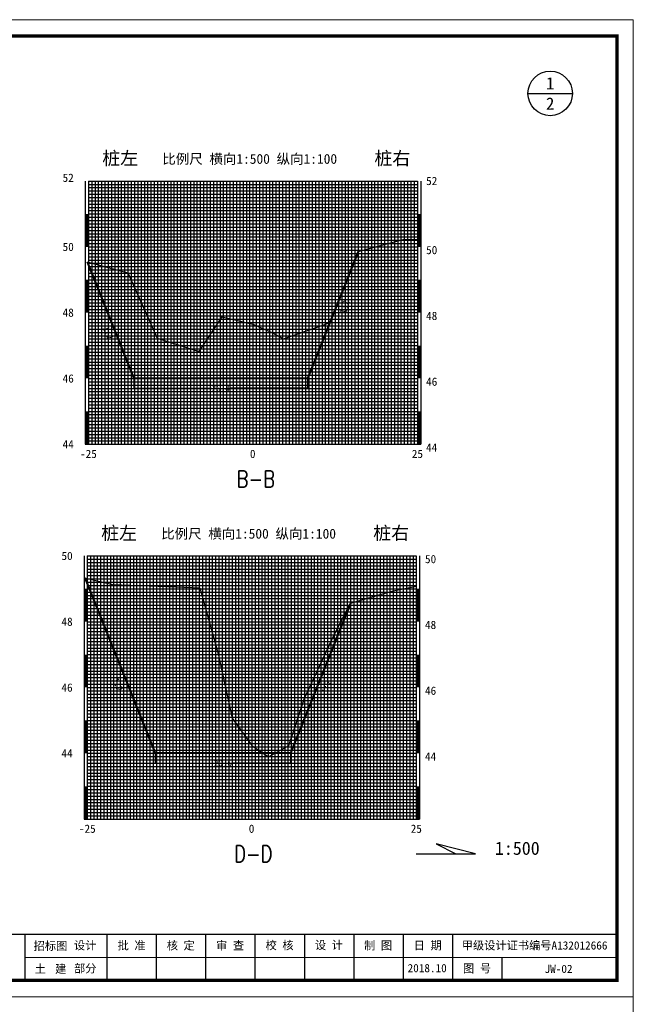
# Model space of a CAD drawing. Extents: x 555481 to 559434, y 3811529 to 3812446.
# Tile 10 of 37: x 555715 to 555901, y 3812146 to 3812446. Entities that reach past the tile are written whole.
import ezdxf
from ezdxf.enums import TextEntityAlignment as Align

# ---------------------------------------------------------------- set-up
doc = ezdxf.new("R2010")
doc.units = 0
doc.header["$LTSCALE"] = 0.5
doc.header["$PDSIZE"] = 0.2
doc.layers.get('0').update_dxf_attribs({"linetype": 'CONTINUOUS'})
doc.layers.get('Defpoints').update_dxf_attribs({"linetype": 'CONTINUOUS'})
for name, color, linetype in [('BGC', 7, 'CONTINUOUS'), ('DFG', 3, 'CONTINUOUS'), ('DMX', 1, 'CONTINUOUS'), ('XFG', 8, 'CONTINUOUS'), ('图副注记', 255, 'CONTINUOUS'), ('标注', 7, 'CONTINUOUS')]:
    doc.layers.add(name, color=color, linetype=linetype)
doc.layers.add('设计断面', color=4, linetype='CONTINUOUS', lineweight=40)
doc.styles.add('HT', font='simhei.ttf')
doc.styles.add('HZ', font='rs.shx', dxfattribs={"width": 0.8, "bigfont": 'hztxt.shx'})
doc.styles.add('LYJFS', font='times.ttf', dxfattribs={"width": 0.7})
doc.styles.get("Standard").update_dxf_attribs({"font": 'rs.shx', "bigfont": 'hztxt.shx'})
doc.styles.add('宋体', font='txt')
doc.dimstyles.get("Standard").update_dxf_attribs({"dimtxt": 0.18, "dimasz": 0.18, "dimexe": 0.18, "dimexo": 0.0625, "dimgap": 0.09, "dimtad": 0, "dimtih": 1, "dimtoh": 1, "dimdec": 4, "dimzin": 0, "dimdsep": 46, "dimtxsty": 'Standard', "dimcen": 0.09, "dimadec": 0, "dimazin": 0, "dimtfac": 1, "dimtdec": 4, "dimtofl": 0, "dimtmove": 0, "dimatfit": 3, "dimfxl": 0, "dimtolj": 1, "dimtzin": 0, "dimarcsym": 0})

# ---------------------------------------------------------------- blocks, each defined once
blk = doc.blocks.new('_ArchTick')
at = {"color": 0, "linetype": 'ByBlock', "const_width": 0.15}
blk.add_lwpolyline([(-0.5, -0.5), (0.5, 0.5)], dxfattribs=at)
blk = doc.blocks.new('*D16')
at = {"layer": 'Defpoints', "color": 0, "linetype": 'Continuous', "transparency": 16777216}
for p in [(555755.76, 3812222.56), (555796.96, 3812222.56), (555796.96, 3812219.56)]:
    blk.add_point(p, dxfattribs=at)
at = {"layer": '标注', "color": 0, "linetype": 'Continuous', "lineweight": -2, "transparency": 16777216}
for p, q in [((555755.76, 3812222.49), (555755.76, 3812219.38)), ((555796.96, 3812222.49), (555796.96, 3812219.38)), ((555755.76, 3812219.56), (555773.55, 3812219.56)), ((555796.96, 3812219.56), (555779.16, 3812219.56))]:
    blk.add_line(p, q, dxfattribs=at)
at = {"layer": '标注', "color": 0, "linetype": 'Continuous', "lineweight": -2, "transparency": 16777216, "xscale": 0.5, "yscale": 0.5, "zscale": 0.5, "rotation": 180}
blk.add_blockref('_ArchTick', (555755.76, 3812219.56), dxfattribs=at)
at = {"layer": '标注', "color": 0, "linetype": 'Continuous', "lineweight": -2, "transparency": 16777216, "xscale": 0.5, "yscale": 0.5, "zscale": 0.5}
blk.add_blockref('_ArchTick', (555796.96, 3812219.56), dxfattribs=at)
at = {"layer": '标注', "color": 0, "linetype": 'Continuous', "transparency": 16777216, "insert": (555776.36, 3812219.56), "char_height": 2, "attachment_point": 5, "style": '宋体'}
blk.add_mtext('\\A1;20.6', dxfattribs=at)
blk = doc.blocks.new('*D18')
at = {"layer": 'Defpoints', "color": 0, "linetype": 'Continuous', "transparency": 16777216}
for p in [(555749.33, 3812336.48), (555802.06, 3812336.48), (555802.06, 3812333.48)]:
    blk.add_point(p, dxfattribs=at)
at = {"layer": '标注', "color": 0, "linetype": 'Continuous', "lineweight": -2, "transparency": 16777216}
for p, q in [((555749.33, 3812336.41), (555749.33, 3812333.3)), ((555802.06, 3812336.41), (555802.06, 3812333.3)), ((555749.33, 3812333.48), (555772.87, 3812333.48)), ((555802.06, 3812333.48), (555778.52, 3812333.48))]:
    blk.add_line(p, q, dxfattribs=at)
at = {"layer": '标注', "color": 0, "linetype": 'Continuous', "lineweight": -2, "transparency": 16777216, "xscale": 0.5, "yscale": 0.5, "zscale": 0.5, "rotation": 180}
blk.add_blockref('_ArchTick', (555749.33, 3812333.48), dxfattribs=at)
at = {"layer": '标注', "color": 0, "linetype": 'Continuous', "lineweight": -2, "transparency": 16777216, "xscale": 0.5, "yscale": 0.5, "zscale": 0.5}
blk.add_blockref('_ArchTick', (555802.06, 3812333.48), dxfattribs=at)
at = {"layer": '标注', "color": 0, "linetype": 'Continuous', "transparency": 16777216, "insert": (555775.7, 3812333.48), "char_height": 2, "attachment_point": 5, "style": '宋体'}
blk.add_mtext('\\A1;26.4', dxfattribs=at)
blk = doc.blocks.new('tk')
h = blk.add_hatch(color=152)
h.dxf.hatch_style = 1
h.paths.add_polyline_path([(290.9, 120, 1), (387.7, 120, 1)])
h.paths.add_polyline_path([(386, 120, -1), (292.5, 120, -1)], flags=16)
edge = h.paths.add_edge_path(flags=0)
edge.add_arc((383.5, 131.4), 20.7, 138.9742, 204.1181)
edge.add_arc((398.9, 138.2), 37.5, 204.1181, 225.6559)
edge.add_arc((379.3, 141.8), 31.1, 249.8534, 257.6123, ccw=False)
edge.add_arc((409.9, 225.3), 120, 243.3505, 249.8534, ccw=False)
edge.add_ellipse((339.3, 122.9), major_axis=(-17.7, 0), ratio=0.877698, start_angle=161.6253, end_angle=172.6539)
edge.add_arc((369.5, -17.2), 138.7, 95.2104, 98.8427)
edge.add_arc((358.8, 51.3), 69.4, 98.8427, 111.7966)
edge.add_arc((339.8, 98.7), 18.3, 111.7966, 130.9174)
edge.add_arc((338.4, -4.2), 117.2, 84.5285, 95.1775, ccw=False)
edge.add_arc((344.3, 57.1), 55.7, 70.37, 84.5285, ccw=False)
edge.add_arc((358.1, 95.8), 14.6, 43.3177, 70.37, ccw=False)
edge.add_arc((366.7, 103.9), 2.75, -48.4859, 43.3177, ccw=False)
edge.add_arc((357.6, 114.2), 16.5, 287.6119, 311.5141, ccw=False)
edge.add_arc((348.8, 142), 45.7, 279.6944, 287.6119, ccw=False)
edge.add_arc((308.2, 379.7), 286.9, 274.6178, 279.6944, ccw=False)
edge.add_line((331.3, 93.8), (337.4, 95.7))
edge.add_arc((525.6, -881.2), 994.9, 100.9063, 102.3983)
edge.add_line((312, 90.5), (320, 93.7))
edge.add_arc((947.2, -2284.9), 2459.9, 104.7704, 105.1579)
edge.add_arc((362.2, -20.8), 124.7, 98.7952, 117.8497, ccw=False)
edge.add_arc((375.9, -109.2), 214.1, 95.9129, 98.7952, ccw=False)
edge.add_arc((334.8, 56.5), 51, 68.0711, 88.4627)
edge.add_arc((328.2, -188.6), 296.2, 88.4627, 92.1363)
edge.add_arc((316.5, 124.4), 17.1, 263.0506, 272.1363, ccw=False)
edge.add_arc((314.7, 109.4), 1.95, 139.2901, 263.0506, ccw=False)
edge.add_arc((322.5, 102.6), 12.3, 116.8491, 139.2901, ccw=False)
edge.add_arc((351.3, 45.9), 75.9, 98.5227, 116.8491, ccw=False)
edge.add_arc((355.2, 19.6), 102.5, 88.9999, 98.5227, ccw=False)
edge.add_ellipse((339.3, 122.9), major_axis=(-17.7, 0), ratio=0.877698, start_angle=176.913, end_angle=378.3747)
edge.add_arc((268.6, 225.3), 120, 290.1466, 296.6495, ccw=False)
edge.add_arc((299.2, 141.8), 31.1, 282.3877, 290.1466, ccw=False)
edge.add_arc((279.7, 138.2), 37.5, 314.3441, 335.8819)
edge.add_arc((295.1, 131.4), 20.7, 335.8819, 401.0258)
edge.add_line((310.7, 144.9), (327.6, 144.9))
edge.add_line((327.6, 144.9), (327.6, 150.8))
edge.add_line((327.6, 150.8), (350.9, 150.8))
edge.add_line((350.9, 150.8), (350.9, 144.9))
edge.add_line((350.9, 144.9), (367.9, 144.9))
h = blk.add_hatch(color=152)
h.dxf.hatch_style = 1
edge = h.paths.add_edge_path()
edge.add_arc((358.1, 95.8), 14.6, 43.3177, 70.37)
edge.add_arc((344.3, 57.1), 55.7, 70.37, 84.5285)
edge.add_arc((338.4, -4.2), 117.2, 84.5285, 95.1775)
edge.add_arc((339.8, 98.7), 18.3, 111.7966, 130.9174, ccw=False)
edge.add_arc((358.8, 51.3), 69.4, 98.8427, 111.7966, ccw=False)
edge.add_arc((369.5, -17.2), 138.7, 95.2104, 98.8427, ccw=False)
edge.add_ellipse((339.3, 122.9), major_axis=(-17.7, 0), ratio=0.877698, start_angle=172.6539, end_angle=176.913)
edge.add_arc((355.2, 19.6), 102.5, 88.9999, 98.5227)
edge.add_arc((351.3, 45.9), 75.9, 98.5227, 116.8491)
edge.add_arc((322.5, 102.6), 12.3, 116.8491, 139.2901)
edge.add_arc((314.7, 109.4), 1.95, 139.2901, 263.0506)
edge.add_arc((316.5, 124.4), 17.1, 263.0506, 272.1363)
edge.add_arc((328.2, -188.6), 296.2, 88.4627, 92.1363, ccw=False)
edge.add_arc((334.8, 56.5), 51, 68.0711, 88.4627, ccw=False)
edge.add_arc((375.9, -109.2), 214.1, 95.9129, 98.7952)
edge.add_arc((362.2, -20.8), 124.7, 98.7952, 117.8497)
edge.add_arc((947.2, -2284.9), 2459.9, 104.7704, 105.1579, ccw=False)
edge.add_line((320, 93.7), (312, 90.5))
edge.add_arc((525.6, -881.2), 994.9, 100.9063, 102.3983, ccw=False)
edge.add_line((337.4, 95.7), (331.3, 93.8))
edge.add_arc((308.2, 379.7), 286.9, 274.6178, 279.6944)
edge.add_arc((348.8, 142), 45.7, 279.6944, 287.6119)
edge.add_arc((357.6, 114.2), 16.5, 287.6119, 311.5141)
edge.add_arc((366.7, 103.9), 2.75, 311.5141, 403.3177)
edge = h.paths.add_edge_path()
edge.add_arc((383.5, 131.4), 20.7, 138.9742, 204.1181, ccw=False)
edge.add_line((367.9, 144.9), (350.9, 144.9))
edge.add_line((350.9, 144.9), (350.9, 150.8))
edge.add_line((350.9, 150.8), (327.6, 150.8))
edge.add_line((327.6, 150.8), (327.6, 144.9))
edge.add_line((327.6, 144.9), (310.7, 144.9))
edge.add_arc((295.1, 131.4), 20.7, -24.1181, 41.0258, ccw=False)
edge.add_arc((279.7, 138.2), 37.5, 314.3441, 335.8819, ccw=False)
edge.add_arc((299.2, 141.8), 31.1, 282.3877, 290.1466)
edge.add_arc((268.6, 225.3), 120, 290.1466, 296.6495)
edge.add_ellipse((339.3, 122.9), major_axis=(-17.7, 0), ratio=0.877698, start_angle=176.913, end_angle=378.3747, ccw=False)
edge.add_ellipse((339.3, 122.9), major_axis=(-17.7, 0), ratio=0.877698, start_angle=172.6539, end_angle=176.913, ccw=False)
edge.add_ellipse((339.3, 122.9), major_axis=(-17.7, 0), ratio=0.877698, start_angle=161.6253, end_angle=172.6539, ccw=False)
edge.add_arc((409.9, 225.3), 120, 243.3505, 249.8534)
edge.add_arc((379.3, 141.8), 31.1, 249.8534, 257.6123)
edge.add_arc((398.9, 138.2), 37.5, 204.1181, 225.6559, ccw=False)
at = {"lineweight": 0}
for p, q in [((0, 0), (0, 2970)), ((0, 2970), (4200, 2970)), ((4200, 2970), (4200, 0)), ((4150, 120), (2350, 120)), ((4200, 0), (0, 0))]:
    blk.add_line(p, q, dxfattribs=at)
for p, q in [((250, 2920), (70, 2920)), ((70, 2920), (70, 2020)), ((130, 2920), (130, 2020)), ((190, 2920), (190, 2020)), ((250, 2770), (70, 2770)), ((250, 2620), (70, 2620)), ((250, 2470), (70, 2470)), ((250, 2320), (70, 2320)), ((250, 2170), (70, 2170)), ((250, 2020), (70, 2020)), ((1200, 190), (1200, 50)), ((1650, 190), (1650, 50)), ((2350, 190), (2350, 50)), ((2600, 190), (2600, 50)), ((2750, 190), (2750, 50)), ((2900, 190), (2900, 50)), ((3050, 190), (3050, 50)), ((3200, 190), (3200, 50)), ((3350, 190), (3350, 50)), ((3500, 190), (3500, 50)), ((3650, 190), (3650, 50)), ((3800, 120), (3800, 50))]:
    blk.add_line(p, q)
at = {"lineweight": 0, "const_width": 10}
blk.add_lwpolyline([(250, 2920), (4150, 2920), (4150, 50), (250, 50)], close=True, dxfattribs=at)
at = {"lineweight": 0, "const_width": 4}
blk.add_lwpolyline([(4150, 190), (250, 190)], dxfattribs=at)
at = {"color": 152}
for points in [[(322.4, 118, -0.028382), (309.9, 112.6, -0.033867), (305.9, 111.4, 0.094254), (313.9, 122.9, 0.292155), (310.7, 144.9), (327.6, 144.9), (327.6, 150.8), (350.9, 150.8), (350.9, 144.9), (367.9, 144.9, 0.292155), (364.6, 122.9, 0.094254), (372.6, 111.4, -0.033867), (368.6, 112.6, -0.028382), (356.1, 118)], [(357, 122.1, 0.041575), (340, 121, 0.080135), (317, 113.6, 0.098231), (313.2, 110.7, 0.59944), (314.4, 107.5, 0.039664), (317.1, 107.3, -0.01603), (336.1, 107.4, -0.08921), (353.8, 103.8, 0.012577), (343.1, 102.4, 0.083333), (304, 89.4, -0.001691), (320, 93.7), (312, 90.5, -0.00651), (337.4, 95.7), (331.3, 93.8, 0.022155), (356.5, 97, 0.03456), (362.6, 98.5, 0.104673), (368.6, 101.8, 0.423464), (368.7, 105.8, 0.118589), (363, 109.5, 0.061857), (349.6, 112.5, 0.046498), (327.9, 112.6, -0.083624), (333, 115.7, -0.056582), (348.1, 119.9, -0.015851), (356.9, 120.9)]]:
    blk.add_lwpolyline(points, format="xyb", dxfattribs=at)
for radius in [48.4, 46.8]:
    blk.add_circle((339.3, 120), radius, dxfattribs=at)
blk.add_arc((358.8, 51.3), 69.4, 98.8427, 111.7966, dxfattribs=at)
for start_param, end_param in [(2.820893, 6.603885), (3.013378, 3.087714)]:
    blk.add_ellipse((339.3, 122.9), major_axis=(-17.7, 0), ratio=0.877698, start_param=start_param, end_param=end_param, dxfattribs=at)
at = {"style": '宋体'}
for s, height, width, p in [('江苏省水利勘测设计研究院有限公司', 37.5, 0.9, (781.3, 137.5)), ('Jiangsu Surveying and Design Institute of Water Resources Co., Ltd.', 20, 0.8, (779.6, 90.1))]:
    blk.add_text(s, height=height, dxfattribs=dict(at, width=width)).set_placement(p, align=Align.MIDDLE)
at = {"style": 'LYJFS'}
for s, p in [('招标图', (2428.3, 155)), ('土   建', (2428.3, 85))]:
    blk.add_text(s, height=25, dxfattribs=at).set_placement(p, align=Align.MIDDLE_CENTER)
at = {"char_height": 25, "rotation": 90, "style": '宋体'}
for s, insert, attachment_point in [('日 期', (100, 2395), 5), ('会签者', (100, 2245), 5), ('会签专业', (100, 2095), 5), ('江苏省水利勘测设计研究院有限公司\\P地址：扬州市吉安路209号吉安大厦1号楼  邮编：225127\\P电话：0514-87860116  传真：0514-87889101\\P声明：未经授权，不得翻印、传播或它用。', (58.8, 63), 1)]:
    blk.add_mtext(s, dxfattribs=dict(at, insert=insert, attachment_point=attachment_point))
at = {"char_height": 25, "attachment_point": 5, "style": '宋体'}
for s, insert in [('设计', (2534, 155)), ('批 准', (2675, 155)), ('核 定', (2824.4, 154.7)), ('审 查', (2974.3, 154.7)), ('校 核', (3124.7, 155.4)), ('设 计', (3274.7, 155.9)), ('制 图', (3424.2, 154.8)), ('日 期', (3575, 155)), ('甲级设计证书编号A132012666', (3900, 155)), ('部分', (2534, 85)), ('2018.10', (3573.4, 87.3)), ('图 号', (3725, 85))]:
    blk.add_mtext(s, dxfattribs=dict(at, insert=insert))
blk = doc.blocks.new('tk1')
at = {"color": 0}
blk.add_blockref('tk', (0, 0), dxfattribs=at)
at = {"style": '宋体'}
for s, p in [('贾汪区2018年度小型农田', (1425.7, 146)), ('水利重点县节余资金工程', (1425.4, 103.5))]:
    blk.add_text(s, height=25, dxfattribs=at).set_placement(p, align=Align.MIDDLE)

msp = doc.modelspace()

# ---------------------------------------------------------------- linework, layer by layer
at = {"lineweight": 0}
msp.add_lwpolyline([(555481.12599, 3812148.51676), (555901.12599, 3812148.51676), (555901.12599, 3811851.51676), (555481.12599, 3811851.51676)], close=True, dxfattribs=at)
at = {"layer": 'BGC', "linetype": 'Continuous'}
for p, q in [((555734.49864, 3812396.47648), (555734.49864, 3812316.47648)), ((555735.49864, 3812396.47648), (555735.49864, 3812316.47648)), ((555835.49864, 3812396.47648), (555835.49864, 3812316.47648)), ((555836.49864, 3812396.47648), (555836.49864, 3812316.47648)), ((555734.1583, 3812282.55625), (555734.1583, 3812202.55625)), ((555735.1583, 3812282.55625), (555735.1583, 3812202.55625)), ((555835.1583, 3812282.55625), (555835.1583, 3812202.55625)), ((555836.1583, 3812282.55625), (555836.1583, 3812202.55625))]:
    msp.add_line(p, q, dxfattribs=at)
at = {"layer": 'BGC', "linetype": 'Continuous', "const_width": 1}
for points in [[(555734.99864, 3812376.47648), (555734.99864, 3812386.47648)], [(555835.99864, 3812376.47648), (555835.99864, 3812386.47648)], [(555734.99864, 3812356.47648), (555734.99864, 3812366.47648)], [(555835.99864, 3812356.47648), (555835.99864, 3812366.47648)], [(555734.99864, 3812336.47648), (555734.99864, 3812346.47648)], [(555835.99864, 3812336.47648), (555835.99864, 3812346.47648)], [(555734.99864, 3812316.47648), (555734.99864, 3812326.47648)], [(555835.99864, 3812316.47648), (555835.99864, 3812326.47648)], [(555734.6583, 3812262.55625), (555734.6583, 3812272.55625)], [(555835.6583, 3812262.55625), (555835.6583, 3812272.55625)], [(555734.6583, 3812242.55625), (555734.6583, 3812252.55625)], [(555835.6583, 3812242.55625), (555835.6583, 3812252.55625)], [(555734.6583, 3812222.55625), (555734.6583, 3812232.55625)], [(555835.6583, 3812222.55625), (555835.6583, 3812232.55625)], [(555734.6583, 3812202.55625), (555734.6583, 3812212.55625)], [(555835.6583, 3812202.55625), (555835.6583, 3812212.55625)]]:
    msp.add_lwpolyline(points, dxfattribs=at)
at = {"layer": 'DFG', "linetype": 'Continuous'}
for p, q in [((555735.49864, 3812396.47648), (555835.49864, 3812396.47648)), ((555745.49864, 3812396.47648), (555745.49864, 3812316.47648)), ((555755.49864, 3812396.47648), (555755.49864, 3812316.47648)), ((555765.49864, 3812396.47648), (555765.49864, 3812316.47648)), ((555775.49864, 3812396.47648), (555775.49864, 3812316.47648)), ((555795.49864, 3812396.47648), (555795.49864, 3812316.47648)), ((555805.49864, 3812396.47648), (555805.49864, 3812316.47648)), ((555815.49864, 3812396.47648), (555815.49864, 3812316.47648)), ((555825.49864, 3812396.47648), (555825.49864, 3812316.47648)), ((555735.49864, 3812386.47648), (555835.49864, 3812386.47648)), ((555735.49864, 3812376.47648), (555835.49864, 3812376.47648)), ((555735.49864, 3812376.47648), (555835.49864, 3812376.47648)), ((555735.49864, 3812376.47648), (555835.49864, 3812376.47648)), ((555735.49864, 3812366.47648), (555835.49864, 3812366.47648)), ((555735.49864, 3812356.47648), (555835.49864, 3812356.47648)), ((555735.49864, 3812356.47648), (555835.49864, 3812356.47648)), ((555735.49864, 3812346.47648), (555835.49864, 3812346.47648)), ((555735.49864, 3812336.47648), (555835.49864, 3812336.47648)), ((555735.49864, 3812326.47648), (555835.49864, 3812326.47648)), ((555734.49864, 3812316.47648), (555836.49864, 3812316.47648)), ((555735.1583, 3812282.55625), (555835.1583, 3812282.55625)), ((555745.1583, 3812282.55625), (555745.1583, 3812202.55625)), ((555755.1583, 3812282.55625), (555755.1583, 3812202.55625)), ((555765.1583, 3812282.55625), (555765.1583, 3812202.55625)), ((555775.1583, 3812282.55625), (555775.1583, 3812202.55625)), ((555795.1583, 3812282.55625), (555795.1583, 3812202.55625)), ((555805.1583, 3812282.55625), (555805.1583, 3812202.55625)), ((555815.1583, 3812282.55625), (555815.1583, 3812202.55625)), ((555825.1583, 3812282.55625), (555825.1583, 3812202.55625)), ((555735.1583, 3812272.55625), (555835.1583, 3812272.55625)), ((555735.1583, 3812262.55625), (555835.1583, 3812262.55625)), ((555735.1583, 3812262.55625), (555835.1583, 3812262.55625)), ((555735.1583, 3812262.55625), (555835.1583, 3812262.55625)), ((555735.1583, 3812252.55625), (555835.1583, 3812252.55625)), ((555735.1583, 3812242.55625), (555835.1583, 3812242.55625)), ((555735.1583, 3812242.55625), (555835.1583, 3812242.55625)), ((555735.1583, 3812232.55625), (555835.1583, 3812232.55625)), ((555735.1583, 3812222.55625), (555835.1583, 3812222.55625)), ((555735.1583, 3812212.55625), (555835.1583, 3812212.55625)), ((555734.1583, 3812202.55625), (555836.1583, 3812202.55625))]:
    msp.add_line(p, q, dxfattribs=at)
at = {"layer": 'DFG', "color": 2, "linetype": 'Continuous'}
for p, q in [((555785.49864, 3812396.47648), (555785.49864, 3812316.47648)), ((555785.1583, 3812282.55625), (555785.1583, 3812202.55625))]:
    msp.add_line(p, q, dxfattribs=at)
at = {"layer": 'DMX', "linetype": 'Continuous', "flags": 128}
for points in [[(555735.14051, 3812371.94648), (555747.42412, 3812368.60648), (555756.35537, 3812348.76648), (555769.13323, 3812344.67648), (555776.16988, 3812355.24648), (555785.49864, 3812352.93648), (555791.27632, 3812350.47648), (555794.77636, 3812348.52648), (555809.12187, 3812353.48648), (555817.48528, 3812375.02648), (555831.12253, 3812378.71648), (555835.50877, 3812378.71648)], [(555734.41941, 3812275.89625), (555742.8231, 3812273.90625), (555762.28419, 3812273.14625), (555769.39963, 3812272.79625), (555774.98097, 3812252.78625), (555779.20258, 3812233.22625), (555785.1583, 3812224.89625), (555790.21471, 3812221.52625), (555796.41748, 3812224.89625), (555801.13328, 3812239.31625), (555810.34275, 3812258.76625), (555815.20978, 3812268.17625), (555828.17035, 3812271.94625), (555835.20698, 3812273.30625)]]:
    msp.add_lwpolyline(points, dxfattribs=at)
at = {"layer": 'XFG', "linetype": 'Continuous'}
for p, q in [((555735.49864, 3812395.47648), (555835.49864, 3812395.47648)), ((555735.49864, 3812394.47648), (555835.49864, 3812394.47648)), ((555736.49864, 3812396.47648), (555736.49864, 3812316.47648)), ((555737.49864, 3812396.47648), (555737.49864, 3812316.47648)), ((555738.49864, 3812396.47648), (555738.49864, 3812316.47648)), ((555739.49864, 3812396.47648), (555739.49864, 3812316.47648)), ((555740.49864, 3812396.47648), (555740.49864, 3812316.47648)), ((555741.49864, 3812396.47648), (555741.49864, 3812316.47648)), ((555742.49864, 3812396.47648), (555742.49864, 3812316.47648)), ((555743.49864, 3812396.47648), (555743.49864, 3812316.47648)), ((555744.49864, 3812396.47648), (555744.49864, 3812316.47648)), ((555746.49864, 3812396.47648), (555746.49864, 3812316.47648)), ((555747.49864, 3812396.47648), (555747.49864, 3812316.47648)), ((555748.49864, 3812396.47648), (555748.49864, 3812316.47648)), ((555749.49864, 3812396.47648), (555749.49864, 3812316.47648)), ((555750.49864, 3812396.47648), (555750.49864, 3812316.47648)), ((555751.49864, 3812396.47648), (555751.49864, 3812316.47648)), ((555752.49864, 3812396.47648), (555752.49864, 3812316.47648)), ((555753.49864, 3812396.47648), (555753.49864, 3812316.47648)), ((555754.49864, 3812396.47648), (555754.49864, 3812316.47648)), ((555756.49864, 3812396.47648), (555756.49864, 3812316.47648)), ((555757.49864, 3812396.47648), (555757.49864, 3812316.47648)), ((555758.49864, 3812396.47648), (555758.49864, 3812316.47648)), ((555759.49864, 3812396.47648), (555759.49864, 3812316.47648)), ((555760.49864, 3812396.47648), (555760.49864, 3812316.47648)), ((555761.49864, 3812396.47648), (555761.49864, 3812316.47648)), ((555762.49864, 3812396.47648), (555762.49864, 3812316.47648)), ((555763.49864, 3812396.47648), (555763.49864, 3812316.47648)), ((555764.49864, 3812396.47648), (555764.49864, 3812316.47648)), ((555766.49864, 3812396.47648), (555766.49864, 3812316.47648)), ((555767.49864, 3812396.47648), (555767.49864, 3812316.47648)), ((555768.49864, 3812396.47648), (555768.49864, 3812316.47648)), ((555769.49864, 3812396.47648), (555769.49864, 3812316.47648)), ((555770.49864, 3812396.47648), (555770.49864, 3812316.47648)), ((555771.49864, 3812396.47648), (555771.49864, 3812316.47648)), ((555772.49864, 3812396.47648), (555772.49864, 3812316.47648)), ((555773.49864, 3812396.47648), (555773.49864, 3812316.47648)), ((555774.49864, 3812396.47648), (555774.49864, 3812316.47648)), ((555776.49864, 3812396.47648), (555776.49864, 3812316.47648)), ((555777.49864, 3812396.47648), (555777.49864, 3812316.47648)), ((555778.49864, 3812396.47648), (555778.49864, 3812316.47648)), ((555779.49864, 3812396.47648), (555779.49864, 3812316.47648)), ((555780.49864, 3812396.47648), (555780.49864, 3812316.47648)), ((555781.49864, 3812396.47648), (555781.49864, 3812316.47648)), ((555782.49864, 3812396.47648), (555782.49864, 3812316.47648)), ((555783.49864, 3812396.47648), (555783.49864, 3812316.47648)), ((555784.49864, 3812396.47648), (555784.49864, 3812316.47648)), ((555786.49864, 3812396.47648), (555786.49864, 3812316.47648)), ((555787.49864, 3812396.47648), (555787.49864, 3812316.47648)), ((555788.49864, 3812396.47648), (555788.49864, 3812316.47648)), ((555789.49864, 3812396.47648), (555789.49864, 3812316.47648)), ((555790.49864, 3812396.47648), (555790.49864, 3812316.47648)), ((555791.49864, 3812396.47648), (555791.49864, 3812316.47648)), ((555792.49864, 3812396.47648), (555792.49864, 3812316.47648)), ((555793.49864, 3812396.47648), (555793.49864, 3812316.47648)), ((555794.49864, 3812396.47648), (555794.49864, 3812316.47648)), ((555796.49864, 3812396.47648), (555796.49864, 3812316.47648)), ((555797.49864, 3812396.47648), (555797.49864, 3812316.47648)), ((555798.49864, 3812396.47648), (555798.49864, 3812316.47648)), ((555799.49864, 3812396.47648), (555799.49864, 3812316.47648)), ((555800.49864, 3812396.47648), (555800.49864, 3812316.47648)), ((555801.49864, 3812396.47648), (555801.49864, 3812316.47648)), ((555802.49864, 3812396.47648), (555802.49864, 3812316.47648)), ((555803.49864, 3812396.47648), (555803.49864, 3812316.47648)), ((555804.49864, 3812396.47648), (555804.49864, 3812316.47648)), ((555806.49864, 3812396.47648), (555806.49864, 3812316.47648)), ((555807.49864, 3812396.47648), (555807.49864, 3812316.47648)), ((555808.49864, 3812396.47648), (555808.49864, 3812316.47648)), ((555809.49864, 3812396.47648), (555809.49864, 3812316.47648)), ((555810.49864, 3812396.47648), (555810.49864, 3812316.47648)), ((555811.49864, 3812396.47648), (555811.49864, 3812316.47648)), ((555812.49864, 3812396.47648), (555812.49864, 3812316.47648)), ((555813.49864, 3812396.47648), (555813.49864, 3812316.47648)), ((555814.49864, 3812396.47648), (555814.49864, 3812316.47648)), ((555816.49864, 3812396.47648), (555816.49864, 3812316.47648)), ((555817.49864, 3812396.47648), (555817.49864, 3812316.47648)), ((555818.49864, 3812396.47648), (555818.49864, 3812316.47648)), ((555819.49864, 3812396.47648), (555819.49864, 3812316.47648)), ((555820.49864, 3812396.47648), (555820.49864, 3812316.47648)), ((555821.49864, 3812396.47648), (555821.49864, 3812316.47648)), ((555822.49864, 3812396.47648), (555822.49864, 3812316.47648)), ((555823.49864, 3812396.47648), (555823.49864, 3812316.47648)), ((555824.49864, 3812396.47648), (555824.49864, 3812316.47648)), ((555826.49864, 3812396.47648), (555826.49864, 3812316.47648)), ((555827.49864, 3812396.47648), (555827.49864, 3812316.47648)), ((555828.49864, 3812396.47648), (555828.49864, 3812316.47648)), ((555829.49864, 3812396.47648), (555829.49864, 3812316.47648)), ((555830.49864, 3812396.47648), (555830.49864, 3812316.47648)), ((555831.49864, 3812396.47648), (555831.49864, 3812316.47648)), ((555832.49864, 3812396.47648), (555832.49864, 3812316.47648)), ((555833.49864, 3812396.47648), (555833.49864, 3812316.47648)), ((555834.49864, 3812396.47648), (555834.49864, 3812316.47648)), ((555735.49864, 3812393.47648), (555835.49864, 3812393.47648)), ((555735.49864, 3812392.47648), (555835.49864, 3812392.47648)), ((555735.49864, 3812391.47648), (555835.49864, 3812391.47648)), ((555735.49864, 3812390.47648), (555835.49864, 3812390.47648)), ((555735.49864, 3812389.47648), (555835.49864, 3812389.47648)), ((555735.49864, 3812388.47648), (555835.49864, 3812388.47648)), ((555735.49864, 3812387.47648), (555835.49864, 3812387.47648)), ((555735.49864, 3812385.47648), (555835.49864, 3812385.47648)), ((555735.49864, 3812385.47648), (555835.49864, 3812385.47648)), ((555735.49864, 3812384.47648), (555835.49864, 3812384.47648)), ((555735.49864, 3812383.47648), (555835.49864, 3812383.47648)), ((555735.49864, 3812382.47648), (555835.49864, 3812382.47648)), ((555735.49864, 3812381.47648), (555835.49864, 3812381.47648)), ((555735.49864, 3812380.47648), (555835.49864, 3812380.47648)), ((555735.49864, 3812379.47648), (555835.49864, 3812379.47648)), ((555735.49864, 3812378.47648), (555835.49864, 3812378.47648)), ((555735.49864, 3812377.47648), (555835.49864, 3812377.47648)), ((555735.49864, 3812375.47648), (555835.49864, 3812375.47648)), ((555735.49864, 3812374.47648), (555835.49864, 3812374.47648)), ((555735.49864, 3812373.47648), (555835.49864, 3812373.47648)), ((555735.49864, 3812372.47648), (555835.49864, 3812372.47648)), ((555735.49864, 3812371.47648), (555835.49864, 3812371.47648)), ((555735.49864, 3812370.47648), (555835.49864, 3812370.47648)), ((555735.49864, 3812369.47648), (555835.49864, 3812369.47648)), ((555735.49864, 3812368.47648), (555835.49864, 3812368.47648)), ((555735.49864, 3812367.47648), (555835.49864, 3812367.47648)), ((555735.49864, 3812365.47648), (555835.49864, 3812365.47648)), ((555735.49864, 3812365.47648), (555835.49864, 3812365.47648)), ((555735.49864, 3812364.47648), (555835.49864, 3812364.47648)), ((555735.49864, 3812363.47648), (555835.49864, 3812363.47648)), ((555735.49864, 3812362.47648), (555835.49864, 3812362.47648)), ((555735.49864, 3812361.47648), (555835.49864, 3812361.47648)), ((555735.49864, 3812360.47648), (555835.49864, 3812360.47648)), ((555735.49864, 3812359.47648), (555835.49864, 3812359.47648)), ((555735.49864, 3812358.47648), (555835.49864, 3812358.47648)), ((555735.49864, 3812357.47648), (555835.49864, 3812357.47648)), ((555735.49864, 3812355.47648), (555835.49864, 3812355.47648)), ((555735.49864, 3812354.47648), (555835.49864, 3812354.47648)), ((555735.49864, 3812353.47648), (555835.49864, 3812353.47648)), ((555735.49864, 3812352.47648), (555835.49864, 3812352.47648)), ((555735.49864, 3812351.47648), (555835.49864, 3812351.47648)), ((555735.49864, 3812350.47648), (555835.49864, 3812350.47648)), ((555735.49864, 3812349.47648), (555835.49864, 3812349.47648)), ((555735.49864, 3812348.47648), (555835.49864, 3812348.47648)), ((555735.49864, 3812347.47648), (555835.49864, 3812347.47648)), ((555735.49864, 3812345.47648), (555835.49864, 3812345.47648)), ((555735.49864, 3812345.47648), (555835.49864, 3812345.47648)), ((555735.49864, 3812344.47648), (555835.49864, 3812344.47648)), ((555735.49864, 3812343.47648), (555835.49864, 3812343.47648)), ((555735.49864, 3812342.47648), (555835.49864, 3812342.47648)), ((555735.49864, 3812341.47648), (555835.49864, 3812341.47648)), ((555735.49864, 3812340.47648), (555835.49864, 3812340.47648)), ((555735.49864, 3812339.47648), (555835.49864, 3812339.47648)), ((555735.49864, 3812338.47648), (555835.49864, 3812338.47648)), ((555735.49864, 3812337.47648), (555835.49864, 3812337.47648)), ((555735.49864, 3812335.47648), (555835.49864, 3812335.47648)), ((555735.49864, 3812334.47648), (555835.49864, 3812334.47648)), ((555735.49864, 3812333.47648), (555835.49864, 3812333.47648)), ((555735.49864, 3812332.47648), (555835.49864, 3812332.47648)), ((555735.49864, 3812331.47648), (555835.49864, 3812331.47648)), ((555735.49864, 3812330.47648), (555835.49864, 3812330.47648)), ((555735.49864, 3812329.47648), (555835.49864, 3812329.47648)), ((555735.49864, 3812328.47648), (555835.49864, 3812328.47648)), ((555735.49864, 3812327.47648), (555835.49864, 3812327.47648)), ((555735.49864, 3812325.47648), (555835.49864, 3812325.47648)), ((555735.49864, 3812324.47648), (555835.49864, 3812324.47648)), ((555735.49864, 3812323.47648), (555835.49864, 3812323.47648)), ((555735.49864, 3812322.47648), (555835.49864, 3812322.47648)), ((555735.49864, 3812321.47648), (555835.49864, 3812321.47648)), ((555735.49864, 3812320.47648), (555835.49864, 3812320.47648)), ((555735.49864, 3812319.47648), (555835.49864, 3812319.47648)), ((555735.49864, 3812318.47648), (555835.49864, 3812318.47648)), ((555735.49864, 3812317.47648), (555835.49864, 3812317.47648)), ((555735.1583, 3812281.55625), (555835.1583, 3812281.55625)), ((555735.1583, 3812280.55625), (555835.1583, 3812280.55625)), ((555736.1583, 3812282.55625), (555736.1583, 3812202.55625)), ((555737.1583, 3812282.55625), (555737.1583, 3812202.55625)), ((555738.1583, 3812282.55625), (555738.1583, 3812202.55625)), ((555739.1583, 3812282.55625), (555739.1583, 3812202.55625)), ((555740.1583, 3812282.55625), (555740.1583, 3812202.55625)), ((555741.1583, 3812282.55625), (555741.1583, 3812202.55625)), ((555742.1583, 3812282.55625), (555742.1583, 3812202.55625)), ((555743.1583, 3812282.55625), (555743.1583, 3812202.55625)), ((555744.1583, 3812282.55625), (555744.1583, 3812202.55625)), ((555746.1583, 3812282.55625), (555746.1583, 3812202.55625)), ((555747.1583, 3812282.55625), (555747.1583, 3812202.55625)), ((555748.1583, 3812282.55625), (555748.1583, 3812202.55625)), ((555749.1583, 3812282.55625), (555749.1583, 3812202.55625)), ((555750.1583, 3812282.55625), (555750.1583, 3812202.55625)), ((555751.1583, 3812282.55625), (555751.1583, 3812202.55625)), ((555752.1583, 3812282.55625), (555752.1583, 3812202.55625)), ((555753.1583, 3812282.55625), (555753.1583, 3812202.55625)), ((555754.1583, 3812282.55625), (555754.1583, 3812202.55625)), ((555756.1583, 3812282.55625), (555756.1583, 3812202.55625)), ((555757.1583, 3812282.55625), (555757.1583, 3812202.55625)), ((555758.1583, 3812282.55625), (555758.1583, 3812202.55625)), ((555759.1583, 3812282.55625), (555759.1583, 3812202.55625)), ((555760.1583, 3812282.55625), (555760.1583, 3812202.55625)), ((555761.1583, 3812282.55625), (555761.1583, 3812202.55625)), ((555762.1583, 3812282.55625), (555762.1583, 3812202.55625)), ((555763.1583, 3812282.55625), (555763.1583, 3812202.55625)), ((555764.1583, 3812282.55625), (555764.1583, 3812202.55625)), ((555766.1583, 3812282.55625), (555766.1583, 3812202.55625)), ((555767.1583, 3812282.55625), (555767.1583, 3812202.55625)), ((555768.1583, 3812282.55625), (555768.1583, 3812202.55625)), ((555769.1583, 3812282.55625), (555769.1583, 3812202.55625)), ((555770.1583, 3812282.55625), (555770.1583, 3812202.55625)), ((555771.1583, 3812282.55625), (555771.1583, 3812202.55625)), ((555772.1583, 3812282.55625), (555772.1583, 3812202.55625)), ((555773.1583, 3812282.55625), (555773.1583, 3812202.55625)), ((555774.1583, 3812282.55625), (555774.1583, 3812202.55625)), ((555776.1583, 3812282.55625), (555776.1583, 3812202.55625)), ((555777.1583, 3812282.55625), (555777.1583, 3812202.55625)), ((555778.1583, 3812282.55625), (555778.1583, 3812202.55625)), ((555779.1583, 3812282.55625), (555779.1583, 3812202.55625)), ((555780.1583, 3812282.55625), (555780.1583, 3812202.55625)), ((555781.1583, 3812282.55625), (555781.1583, 3812202.55625)), ((555782.1583, 3812282.55625), (555782.1583, 3812202.55625)), ((555783.1583, 3812282.55625), (555783.1583, 3812202.55625)), ((555784.1583, 3812282.55625), (555784.1583, 3812202.55625)), ((555786.1583, 3812282.55625), (555786.1583, 3812202.55625)), ((555787.1583, 3812282.55625), (555787.1583, 3812202.55625)), ((555788.1583, 3812282.55625), (555788.1583, 3812202.55625)), ((555789.1583, 3812282.55625), (555789.1583, 3812202.55625)), ((555790.1583, 3812282.55625), (555790.1583, 3812202.55625)), ((555791.1583, 3812282.55625), (555791.1583, 3812202.55625)), ((555792.1583, 3812282.55625), (555792.1583, 3812202.55625)), ((555793.1583, 3812282.55625), (555793.1583, 3812202.55625)), ((555794.1583, 3812282.55625), (555794.1583, 3812202.55625)), ((555796.1583, 3812282.55625), (555796.1583, 3812202.55625)), ((555797.1583, 3812282.55625), (555797.1583, 3812202.55625)), ((555798.1583, 3812282.55625), (555798.1583, 3812202.55625)), ((555799.1583, 3812282.55625), (555799.1583, 3812202.55625)), ((555800.1583, 3812282.55625), (555800.1583, 3812202.55625)), ((555801.1583, 3812282.55625), (555801.1583, 3812202.55625)), ((555802.1583, 3812282.55625), (555802.1583, 3812202.55625)), ((555803.1583, 3812282.55625), (555803.1583, 3812202.55625)), ((555804.1583, 3812282.55625), (555804.1583, 3812202.55625)), ((555806.1583, 3812282.55625), (555806.1583, 3812202.55625)), ((555807.1583, 3812282.55625), (555807.1583, 3812202.55625)), ((555808.1583, 3812282.55625), (555808.1583, 3812202.55625)), ((555809.1583, 3812282.55625), (555809.1583, 3812202.55625)), ((555810.1583, 3812282.55625), (555810.1583, 3812202.55625)), ((555811.1583, 3812282.55625), (555811.1583, 3812202.55625)), ((555812.1583, 3812282.55625), (555812.1583, 3812202.55625)), ((555813.1583, 3812282.55625), (555813.1583, 3812202.55625)), ((555814.1583, 3812282.55625), (555814.1583, 3812202.55625)), ((555816.1583, 3812282.55625), (555816.1583, 3812202.55625)), ((555817.1583, 3812282.55625), (555817.1583, 3812202.55625)), ((555818.1583, 3812282.55625), (555818.1583, 3812202.55625)), ((555819.1583, 3812282.55625), (555819.1583, 3812202.55625)), ((555820.1583, 3812282.55625), (555820.1583, 3812202.55625)), ((555821.1583, 3812282.55625), (555821.1583, 3812202.55625)), ((555822.1583, 3812282.55625), (555822.1583, 3812202.55625)), ((555823.1583, 3812282.55625), (555823.1583, 3812202.55625)), ((555824.1583, 3812282.55625), (555824.1583, 3812202.55625)), ((555826.1583, 3812282.55625), (555826.1583, 3812202.55625)), ((555827.1583, 3812282.55625), (555827.1583, 3812202.55625)), ((555828.1583, 3812282.55625), (555828.1583, 3812202.55625)), ((555829.1583, 3812282.55625), (555829.1583, 3812202.55625)), ((555830.1583, 3812282.55625), (555830.1583, 3812202.55625)), ((555831.1583, 3812282.55625), (555831.1583, 3812202.55625)), ((555832.1583, 3812282.55625), (555832.1583, 3812202.55625)), ((555833.1583, 3812282.55625), (555833.1583, 3812202.55625)), ((555834.1583, 3812282.55625), (555834.1583, 3812202.55625)), ((555735.1583, 3812279.55625), (555835.1583, 3812279.55625)), ((555735.1583, 3812278.55625), (555835.1583, 3812278.55625)), ((555735.1583, 3812277.55625), (555835.1583, 3812277.55625)), ((555735.1583, 3812276.55625), (555835.1583, 3812276.55625)), ((555735.1583, 3812275.55625), (555835.1583, 3812275.55625)), ((555735.1583, 3812274.55625), (555835.1583, 3812274.55625)), ((555735.1583, 3812273.55625), (555835.1583, 3812273.55625)), ((555735.1583, 3812271.55625), (555835.1583, 3812271.55625)), ((555735.1583, 3812271.55625), (555835.1583, 3812271.55625)), ((555735.1583, 3812270.55625), (555835.1583, 3812270.55625)), ((555735.1583, 3812269.55625), (555835.1583, 3812269.55625)), ((555735.1583, 3812268.55625), (555835.1583, 3812268.55625)), ((555735.1583, 3812267.55625), (555835.1583, 3812267.55625)), ((555735.1583, 3812266.55625), (555835.1583, 3812266.55625)), ((555735.1583, 3812265.55625), (555835.1583, 3812265.55625)), ((555735.1583, 3812264.55625), (555835.1583, 3812264.55625)), ((555735.1583, 3812263.55625), (555835.1583, 3812263.55625)), ((555735.1583, 3812261.55625), (555835.1583, 3812261.55625)), ((555735.1583, 3812260.55625), (555835.1583, 3812260.55625)), ((555735.1583, 3812259.55625), (555835.1583, 3812259.55625)), ((555735.1583, 3812258.55625), (555835.1583, 3812258.55625)), ((555735.1583, 3812257.55625), (555835.1583, 3812257.55625)), ((555735.1583, 3812256.55625), (555835.1583, 3812256.55625)), ((555735.1583, 3812255.55625), (555835.1583, 3812255.55625)), ((555735.1583, 3812254.55625), (555835.1583, 3812254.55625)), ((555735.1583, 3812253.55625), (555835.1583, 3812253.55625)), ((555735.1583, 3812251.55625), (555835.1583, 3812251.55625)), ((555735.1583, 3812251.55625), (555835.1583, 3812251.55625)), ((555735.1583, 3812250.55625), (555835.1583, 3812250.55625)), ((555735.1583, 3812249.55625), (555835.1583, 3812249.55625)), ((555735.1583, 3812248.55625), (555835.1583, 3812248.55625)), ((555735.1583, 3812247.55625), (555835.1583, 3812247.55625)), ((555735.1583, 3812246.55625), (555835.1583, 3812246.55625)), ((555735.1583, 3812245.55625), (555835.1583, 3812245.55625)), ((555735.1583, 3812244.55625), (555835.1583, 3812244.55625)), ((555735.1583, 3812243.55625), (555835.1583, 3812243.55625)), ((555735.1583, 3812241.55625), (555835.1583, 3812241.55625)), ((555735.1583, 3812240.55625), (555835.1583, 3812240.55625)), ((555735.1583, 3812239.55625), (555835.1583, 3812239.55625)), ((555735.1583, 3812238.55625), (555835.1583, 3812238.55625)), ((555735.1583, 3812237.55625), (555835.1583, 3812237.55625)), ((555735.1583, 3812236.55625), (555835.1583, 3812236.55625)), ((555735.1583, 3812235.55625), (555835.1583, 3812235.55625)), ((555735.1583, 3812234.55625), (555835.1583, 3812234.55625)), ((555735.1583, 3812233.55625), (555835.1583, 3812233.55625)), ((555735.1583, 3812231.55625), (555835.1583, 3812231.55625)), ((555735.1583, 3812231.55625), (555835.1583, 3812231.55625)), ((555735.1583, 3812230.55625), (555835.1583, 3812230.55625)), ((555735.1583, 3812229.55625), (555835.1583, 3812229.55625)), ((555735.1583, 3812228.55625), (555835.1583, 3812228.55625)), ((555735.1583, 3812227.55625), (555835.1583, 3812227.55625)), ((555735.1583, 3812226.55625), (555835.1583, 3812226.55625)), ((555735.1583, 3812225.55625), (555835.1583, 3812225.55625)), ((555735.1583, 3812224.55625), (555835.1583, 3812224.55625)), ((555735.1583, 3812223.55625), (555835.1583, 3812223.55625)), ((555735.1583, 3812221.55625), (555835.1583, 3812221.55625)), ((555735.1583, 3812220.55625), (555835.1583, 3812220.55625)), ((555735.1583, 3812219.55625), (555835.1583, 3812219.55625)), ((555735.1583, 3812218.55625), (555835.1583, 3812218.55625)), ((555735.1583, 3812217.55625), (555835.1583, 3812217.55625)), ((555735.1583, 3812216.55625), (555835.1583, 3812216.55625)), ((555735.1583, 3812215.55625), (555835.1583, 3812215.55625)), ((555735.1583, 3812214.55625), (555835.1583, 3812214.55625)), ((555735.1583, 3812213.55625), (555835.1583, 3812213.55625)), ((555735.1583, 3812211.55625), (555835.1583, 3812211.55625)), ((555735.1583, 3812210.55625), (555835.1583, 3812210.55625)), ((555735.1583, 3812209.55625), (555835.1583, 3812209.55625)), ((555735.1583, 3812208.55625), (555835.1583, 3812208.55625)), ((555735.1583, 3812207.55625), (555835.1583, 3812207.55625)), ((555735.1583, 3812206.55625), (555835.1583, 3812206.55625)), ((555735.1583, 3812205.55625), (555835.1583, 3812205.55625)), ((555735.1583, 3812204.55625), (555835.1583, 3812204.55625)), ((555735.1583, 3812203.55625), (555835.1583, 3812203.55625))]:
    msp.add_line(p, q, dxfattribs=at)
at = {"layer": '图副注记', "color": 7}
msp.add_lwpolyline([(555835.16653, 3812191.99437), (555853.16653, 3812191.99437), (555841.16653, 3812194.99437), (555847.16653, 3812191.99437)], dxfattribs=at)
at = {"layer": '设计断面', "color": 0, "linetype": 'Continuous', "lineweight": -2}
msp.add_line((555869.10374, 3812423.10491), (555882.62494, 3812423.10491), dxfattribs=at)
at = {"layer": '设计断面', "linetype": 'Continuous'}
for p, q in [((555817.48483, 3812375.02636), (555802.06488, 3812336.47648)), ((555735.14051, 3812371.94648), (555749.32851, 3812336.47648)), ((555802.06488, 3812336.47648), (555749.32851, 3812336.47648)), ((555734.41941, 3812275.89625), (555755.75541, 3812222.55625)), ((555815.20978, 3812268.17625), (555796.96178, 3812222.55625)), ((555796.96178, 3812222.55625), (555755.75541, 3812222.55625))]:
    msp.add_line(p, q, dxfattribs=at)
at = {"layer": '设计断面', "color": 0, "linetype": 'Continuous', "lineweight": -2}
msp.add_circle((555875.86434, 3812423.10491), 6.7606, dxfattribs=at)

# ---------------------------------------------------------------- block references
at = {"linetype": 'Continuous', "xscale": 0.1, "yscale": 0.1, "zscale": 0.1}
msp.add_blockref('tk1', (555481.12599, 3812148.51676), dxfattribs=at)

# ---------------------------------------------------------------- texts
at = {"linetype": 'Continuous', "style": 'HZ', "width": 0.8}
for s, p in [('B-B', (555780.52988, 3812303.42072)), ('D-D', (555779.77838, 3812189.50049))]:
    msp.add_text(s, height=5, dxfattribs=at).set_placement(p)
at = {"insert": (555878.397, 3812157.01676), "char_height": 2.5, "attachment_point": 5, "style": '宋体'}
msp.add_mtext('JW-02', dxfattribs=at)
at = {"layer": 'BGC', "linetype": 'Continuous', "style": 'HT'}
for s, height, p in [('1', 3.73077, (555874.58472, 3812426.17242)), ('2', 3.73077, (555874.58472, 3812420.00173)), ('52', 2.5, (555727.64633, 3812397.47648)), ('52', 2.5, (555838.14176, 3812396.50531)), ('50', 2.5, (555727.64633, 3812376.47648)), ('50', 2.5, (555838.14176, 3812375.50531)), ('48', 2.5, (555727.64633, 3812356.47648)), ('48', 2.5, (555838.14176, 3812355.50531)), ('46', 2.5, (555727.64633, 3812336.47648)), ('46', 2.5, (555838.14176, 3812335.50531)), ('44', 2.5, (555727.64633, 3812316.47648)), ('44', 2.5, (555838.14176, 3812315.50531)), ('50', 2.5, (555727.30599, 3812282.55625)), ('50', 2.5, (555837.80141, 3812281.58507)), ('48', 2.5, (555727.30599, 3812262.55625)), ('48', 2.5, (555837.80141, 3812261.58507)), ('46', 2.5, (555727.30599, 3812242.55625)), ('46', 2.5, (555837.80141, 3812241.58507)), ('44', 2.5, (555727.30599, 3812222.55625)), ('44', 2.5, (555837.80141, 3812221.58507))]:
    msp.add_text(s, height=height, dxfattribs=at).set_placement(p, align=Align.MIDDLE_LEFT)
for p in [(555784.5246, 3812403.26555), (555784.18425, 3812289.34532)]:
    msp.add_text('比例尺 横向1:500 纵向1:100', height=3, dxfattribs=at).set_placement(p, align=Align.MIDDLE)
at = {"layer": 'BGC', "linetype": 'Continuous', "style": '宋体'}
for rotation, p in [(73.0091767, (555814.89118, 3812357.72889)), (293.4810482, (555740.04972, 3812349.74338)), (293.4810482, (555742.96552, 3812242.81315)), (73.0091767, (555809.35277, 3812242.33627))]:
    msp.add_text('1:2', height=2, rotation=rotation, dxfattribs=at).set_placement(p, align=Align.BOTTOM_CENTER)
at = {"layer": 'BGC', "linetype": 'Continuous', "style": 'HT'}
for s, p in [('-25', (555735.49864, 3812311.55369)), ('0', (555785.43123, 3812311.55369)), ('25', (555835.49864, 3812311.55369)), ('-25', (555735.1583, 3812197.63345)), ('0', (555785.09088, 3812197.63345)), ('25', (555835.1583, 3812197.63345))]:
    msp.add_text(s, height=2.5, dxfattribs=at).set_placement(p, align=Align.BOTTOM_CENTER)
at = {"layer": '图副注记', "color": 7, "style": '宋体'}
for s, p in [('桩左', (555750.62303, 3812400.20334)), ('桩右', (555833.33436, 3812400.20334)), ('桩左', (555750.28269, 3812286.2831)), ('桩右', (555832.99401, 3812286.2831)), ('1:500', (555872.66653, 3812190.49437))]:
    msp.add_text(s, height=4, dxfattribs=at).set_placement(p, align=Align.BOTTOM_RIGHT)

# ---------------------------------------------------------------- dimensions: what is measured, and where the dimension line sits
at = {"layer": '标注', "linetype": 'Continuous'}
for base, p1, p2, text, picture, middle in [((555802.06488, 3812333.47648), (555749.32851, 3812336.47648), (555802.06488, 3812336.47648), '26.4', '*D18', (555775.69669, 3812333.47648)), ((555796.96178, 3812219.55625), (555755.75541, 3812222.55625), (555796.96178, 3812222.55625), '20.6', '*D16', (555776.3586, 3812219.55625))]:
    dim = msp.add_linear_dim(base=base, p1=p1, p2=p2, text=text, dimstyle='Standard', override={"dimtxt": 2, "dimasz": 0.5, "dimtxsty": '宋体', "dimblk1": 'ArchTick', "dimblk2": 'ArchTick', "dimsah": 1}, dxfattribs=at)
    dim.commit()
    dim.dimension.update_dxf_attribs({"geometry": picture, "text_midpoint": middle, "dimtype": 160})

doc.saveas('drawing.dxf')
